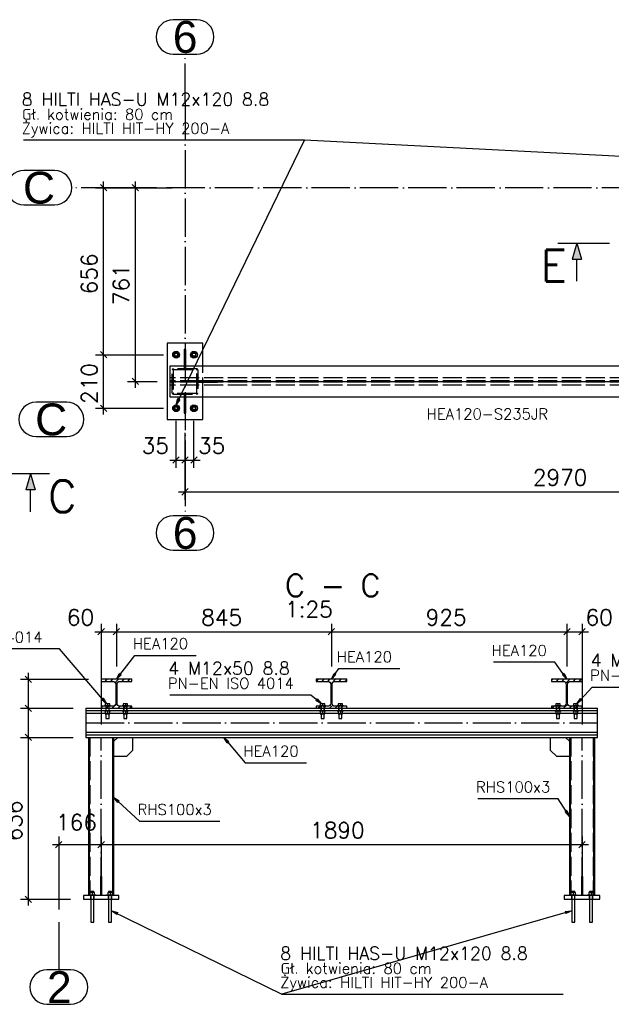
# Paper-space layout 'A2' of a CAD drawing. Header units: millimetres. Extents: x -144 to 420, y 0 to 415.
# Tile 5 of 12: x -12 to 81, y 112 to 267. Entities that reach past the tile are written whole.
import ezdxf

# ---------------------------------------------------------------- set-up
doc = ezdxf.new("R2010")
doc.units = ezdxf.units.MM
doc.linetypes.add('ACAD_ISO02W100', pattern=[15, 12, -3])
doc.linetypes.add('ACAD_ISO04W100', pattern=[30, 24, -3, 0, -3])
doc.layers.get('0').update_dxf_attribs({"linetype": 'CONTINUOUS'})
doc.layers.add('AS_DIM_ON', color=7, linetype='CONTINUOUS')
doc.layers.add('AS_Siatki', color=72, linetype='CONTINUOUS')
doc.styles.add('Arial', font='arial.ttf')
doc.styles.add('PB_CutSymbolDown', font='txt.shx', dxfattribs={"height": 5})
doc.styles.add('PB_CutSymbolUp', font='txt.shx', dxfattribs={"height": 5})
doc.styles.add('ROMANS', font='romans')
doc.styles.add('Simplex.shx', font='Simplex.shx', dxfattribs={"height": 1.7})
pattern_1 = [(45, (39.0901, 156.692), (-0.449013, 0.449013), [])]

# ---------------------------------------------------------------- blocks, each defined once
blk = doc.blocks.new('sectiondown')
blk.add_hatch(color=256).paths.add_polyline_path([(0, 0), (-2.55, 0.73), (-2.55, -0.73)])
at = {"color": 7, "linetype": 'Continuous'}
for p, q in [((0, -3), (0, 5.15)), ((-6, 0), (-2.55, 0))]:
    blk.add_line(p, q, dxfattribs=at)
for p, q in [((0, 0), (-2.55, 0.73)), ((-2.55, -0.73), (-2.55, 0.73)), ((0, 0), (-2.55, -0.73))]:
    blk.add_line(p, q)
blk = doc.blocks.new('sectionup')
blk.add_hatch(color=256).paths.add_polyline_path([(-2.55, 0.73), (-2.55, -0.73), (0, 0)])
at = {"color": 7, "linetype": 'Continuous'}
for p, q in [((0, 3), (0, -5.15)), ((-6, 0), (-2.55, 0))]:
    blk.add_line(p, q, dxfattribs=at)
for p, q in [((0, 0), (-2.55, 0.73)), ((-2.55, 0.73), (-2.55, -0.73)), ((0, 0), (-2.55, -0.73))]:
    blk.add_line(p, q)

psp = doc.layouts.new('A2')

# ---------------------------------------------------------------- hatches: boundary and pattern name
h = psp.add_hatch()
h.set_pattern_fill('ANSI31', color=256, scale=0.2, style=0)
h.set_pattern_definition(pattern_1)
h.paths.add_polyline_path([(1, 158.97), (5.8, 158.97), (5.8, 159.29), (3.98, 159.29, -0.414214), (3.5, 159.77), (3.5, 162.73, -0.414214), (3.98, 163.21), (5.8, 163.21), (5.8, 163.53), (1, 163.53), (1, 163.21), (2.82, 163.21, -0.414214), (3.3, 162.73), (3.3, 159.77, -0.414214), (2.82, 159.29), (1, 159.29)], flags=0)
h = psp.add_hatch()
h.set_pattern_fill('ANSI31', color=256, scale=0.2, style=0)
h.set_pattern_definition(pattern_1)
h.paths.add_polyline_path([(34.8, 158.97), (39.6, 158.97), (39.6, 159.29), (37.78, 159.29, -0.414214), (37.3, 159.77), (37.3, 162.73, -0.414214), (37.78, 163.21), (39.6, 163.21), (39.6, 163.53), (34.8, 163.53), (34.8, 163.21), (36.62, 163.21, -0.414214), (37.1, 162.73), (37.1, 159.77, -0.414214), (36.62, 159.29), (34.8, 159.29)], flags=0)
h = psp.add_hatch()
h.set_pattern_fill('ANSI31', color=256, scale=0.2, style=0)
h.set_pattern_definition(pattern_1)
h.paths.add_polyline_path([(71.8, 158.97), (76.6, 158.97), (76.6, 159.29), (74.78, 159.29, -0.414214), (74.3, 159.77), (74.3, 162.73, -0.414214), (74.78, 163.21), (76.6, 163.21), (76.6, 163.53), (71.8, 163.53), (71.8, 163.21), (73.62, 163.21, -0.414214), (74.1, 162.73), (74.1, 159.77, -0.414214), (73.62, 159.29), (71.8, 159.29)], flags=0)

# ---------------------------------------------------------------- linework, layer by layer
at = {"color": 20, "linetype": 'Continuous', "ltscale": 0.25}
for p, q in [((16.03, 267.15), (12.32, 267.15)), ((12.32, 261.75), (16.03, 261.75)), ((-6.32, 243.46), (-11.14, 243.46)), ((-11.14, 238.06), (-6.32, 238.06)), ((-4.41, 207.06), (-9.23, 207.06)), ((-9.23, 201.66), (-4.41, 201.66)), ((16.03, 189.23), (12.32, 189.23)), ((12.32, 183.83), (16.03, 183.83)), ((-3.8, 117.87), (-7.52, 117.87)), ((-7.52, 112.47), (-3.8, 112.47))]:
    psp.add_line(p, q, dxfattribs=at)
at = {"color": 20, "linetype": 'ACAD_ISO04W100', "ltscale": 0.25}
for p, q in [((14.18, 254.25), (14.18, 261.75)), ((14.18, 254.26), (14.18, 196.73)), ((14.18, 254.26), (14.18, 254.25)), ((3.88, 240.76), (-3.62, 240.76)), ((268.08, 240.76), (3.88, 240.76)), ((3.88, 240.76), (3.88, 240.76)), ((14.18, 196.73), (14.18, 196.73)), ((14.18, 196.73), (14.18, 189.23)), ((-5.66, 128.97), (-5.66, 128.97)), ((-5.66, 125.37), (-5.66, 121.62)), ((-5.66, 121.62), (-5.66, 121.62)), ((-5.66, 121.62), (-5.66, 117.87))]:
    psp.add_line(p, q, dxfattribs=at)
at = {"color": 7}
for p, q in [((12.78, 206.66), (32.96, 248.23)), ((2.64, 127.17), (29.41, 114.06))]:
    psp.add_line(p, q, dxfattribs=at)
at = {"linetype": 'Continuous', "ltscale": 0.25}
for p, q in [((16.98, 216.32), (11.38, 216.32)), ((11.38, 216.32), (11.38, 204.32)), ((14.3, 215.32), (14.06, 215.32)), ((14.06, 215.32), (14.06, 214.32)), ((14.3, 214.32), (14.3, 215.32)), ((16.98, 212.72), (16.98, 216.32)), ((12.78, 214.93), (12.41, 214.72)), ((12.41, 214.72), (12.41, 214.31)), ((12.41, 214.31), (12.78, 214.1)), ((13.14, 214.72), (12.78, 214.93)), ((12.78, 214.1), (13.14, 214.31)), ((13.14, 214.31), (13.14, 214.72)), ((14.06, 214.32), (14.3, 214.32)), ((14.06, 214.32), (14.06, 212.72)), ((14.3, 212.72), (14.3, 214.32)), ((15.58, 214.93), (15.21, 214.72)), ((15.21, 214.72), (15.21, 214.31)), ((15.21, 214.31), (15.58, 214.1)), ((15.94, 214.72), (15.58, 214.93)), ((15.58, 214.1), (15.94, 214.31)), ((15.94, 214.31), (15.94, 214.72)), ((260.18, 212.72), (11.78, 212.72)), ((11.78, 212.72), (11.78, 207.92)), ((11.78, 207.92), (260.18, 207.92)), ((14.06, 207.92), (14.06, 206.32)), ((14.3, 206.32), (14.3, 207.92)), ((16.98, 204.32), (16.98, 207.92)), ((12.78, 206.53), (12.41, 206.32)), ((12.41, 206.32), (12.41, 205.91)), ((12.41, 205.91), (12.78, 205.7)), ((13.14, 206.32), (12.78, 206.53)), ((12.78, 205.7), (13.14, 205.91)), ((13.14, 205.91), (13.14, 206.32)), ((14.3, 206.32), (14.06, 206.32)), ((14.06, 206.32), (14.06, 205.32)), ((14.3, 205.32), (14.3, 206.32)), ((15.58, 206.53), (15.21, 206.32)), ((15.21, 206.32), (15.21, 205.91)), ((15.21, 205.91), (15.58, 205.7)), ((15.94, 206.32), (15.58, 206.53)), ((15.58, 205.7), (15.94, 205.91)), ((15.94, 205.91), (15.94, 206.32)), ((11.38, 204.32), (16.98, 204.32)), ((14.06, 205.32), (14.3, 205.32)), ((5.8, 163.53), (1, 163.53)), ((1, 163.53), (1, 163.21)), ((1, 163.21), (2.82, 163.21)), ((3.3, 162.73), (3.3, 159.77)), ((3.5, 159.77), (3.5, 162.73)), ((3.98, 163.21), (5.8, 163.21)), ((5.8, 163.21), (5.8, 163.53)), ((39.6, 163.53), (34.8, 163.53)), ((34.8, 163.53), (34.8, 163.21)), ((34.8, 163.21), (36.62, 163.21)), ((37.1, 162.73), (37.1, 159.77)), ((37.3, 159.77), (37.3, 162.73)), ((37.78, 163.21), (39.6, 163.21)), ((39.6, 163.21), (39.6, 163.53)), ((76.6, 163.53), (71.8, 163.53)), ((71.8, 163.53), (71.8, 163.21)), ((71.8, 163.21), (73.62, 163.21)), ((74.1, 162.73), (74.1, 159.77)), ((74.3, 159.77), (74.3, 162.73)), ((74.78, 163.21), (76.6, 163.21)), ((76.6, 163.21), (76.6, 163.53)), ((1.52, 159.39), (1.53, 159.39)), ((1.52, 159.39), (1.52, 159.29)), ((1.53, 159.39), (1.56, 159.39)), ((1.56, 159.39), (1.6, 159.39)), ((1.6, 159.39), (1.66, 159.39)), ((2, 159.69), (1.65, 159.69)), ((1.65, 159.69), (1.65, 159.39)), ((1.66, 159.39), (1.73, 159.39)), ((1.73, 159.39), (1.81, 159.39)), ((1.81, 159.39), (1.9, 159.39)), ((1.9, 159.39), (2, 159.39)), ((2.35, 159.69), (2, 159.69)), ((2, 159.69), (2, 159.39)), ((2, 159.39), (2.09, 159.39)), ((2.09, 159.39), (2.18, 159.39)), ((2.18, 159.39), (2.27, 159.39)), ((2.27, 159.39), (2.34, 159.39)), ((2.34, 159.39), (2.4, 159.39)), ((2.35, 159.39), (2.35, 159.69)), ((2.4, 159.39), (2.44, 159.39)), ((2.44, 159.39), (2.47, 159.39)), ((2.47, 159.39), (2.48, 159.39)), ((2.48, 159.29), (2.48, 159.39)), ((4.32, 159.39), (4.33, 159.39)), ((4.32, 159.39), (4.32, 159.29)), ((4.33, 159.39), (4.36, 159.39)), ((4.36, 159.39), (4.4, 159.39)), ((4.4, 159.39), (4.46, 159.39)), ((4.8, 159.69), (4.45, 159.69)), ((4.45, 159.69), (4.45, 159.39)), ((4.46, 159.39), (4.53, 159.39)), ((4.53, 159.39), (4.61, 159.39)), ((4.61, 159.39), (4.7, 159.39)), ((4.7, 159.39), (4.8, 159.39)), ((5.15, 159.69), (4.8, 159.69)), ((4.8, 159.69), (4.8, 159.39)), ((4.8, 159.39), (4.89, 159.39)), ((4.89, 159.39), (4.98, 159.39)), ((4.98, 159.39), (5.07, 159.39)), ((5.07, 159.39), (5.14, 159.39)), ((5.14, 159.39), (5.2, 159.39)), ((5.15, 159.39), (5.15, 159.69)), ((5.2, 159.39), (5.24, 159.39)), ((5.24, 159.39), (5.27, 159.39)), ((5.27, 159.39), (5.28, 159.39)), ((5.28, 159.29), (5.28, 159.39)), ((35.32, 159.39), (35.33, 159.39)), ((35.32, 159.39), (35.32, 159.29)), ((35.33, 159.39), (35.36, 159.39)), ((35.36, 159.39), (35.4, 159.39)), ((35.4, 159.39), (35.46, 159.39)), ((35.8, 159.69), (35.45, 159.69)), ((35.45, 159.69), (35.45, 159.39)), ((35.46, 159.39), (35.53, 159.39)), ((35.53, 159.39), (35.61, 159.39)), ((35.61, 159.39), (35.7, 159.39)), ((35.7, 159.39), (35.8, 159.39)), ((36.15, 159.69), (35.8, 159.69)), ((35.8, 159.69), (35.8, 159.39)), ((35.8, 159.39), (35.89, 159.39)), ((35.89, 159.39), (35.98, 159.39)), ((35.98, 159.39), (36.07, 159.39)), ((36.07, 159.39), (36.14, 159.39)), ((36.14, 159.39), (36.2, 159.39)), ((36.15, 159.39), (36.15, 159.69)), ((36.2, 159.39), (36.24, 159.39)), ((36.24, 159.39), (36.27, 159.39)), ((36.27, 159.39), (36.28, 159.39)), ((36.28, 159.29), (36.28, 159.39)), ((38.12, 159.39), (38.13, 159.39)), ((38.12, 159.39), (38.12, 159.29)), ((38.13, 159.39), (38.16, 159.39)), ((38.16, 159.39), (38.2, 159.39)), ((38.2, 159.39), (38.26, 159.39)), ((38.6, 159.69), (38.25, 159.69)), ((38.25, 159.69), (38.25, 159.39)), ((38.26, 159.39), (38.33, 159.39)), ((38.33, 159.39), (38.41, 159.39)), ((38.41, 159.39), (38.5, 159.39)), ((38.5, 159.39), (38.6, 159.39)), ((38.95, 159.69), (38.6, 159.69)), ((38.6, 159.69), (38.6, 159.39)), ((38.6, 159.39), (38.69, 159.39)), ((38.69, 159.39), (38.78, 159.39)), ((38.78, 159.39), (38.87, 159.39)), ((38.87, 159.39), (38.94, 159.39)), ((38.94, 159.39), (39, 159.39)), ((38.95, 159.39), (38.95, 159.69)), ((39, 159.39), (39.04, 159.39)), ((39.04, 159.39), (39.07, 159.39)), ((39.07, 159.39), (39.08, 159.39)), ((39.08, 159.29), (39.08, 159.39)), ((72.32, 159.39), (72.33, 159.39)), ((72.32, 159.39), (72.32, 159.29)), ((72.33, 159.39), (72.36, 159.39)), ((72.36, 159.39), (72.4, 159.39)), ((72.4, 159.39), (72.46, 159.39)), ((72.8, 159.69), (72.45, 159.69)), ((72.45, 159.69), (72.45, 159.39)), ((72.46, 159.39), (72.53, 159.39)), ((72.53, 159.39), (72.61, 159.39)), ((72.61, 159.39), (72.7, 159.39)), ((72.7, 159.39), (72.8, 159.39)), ((73.15, 159.69), (72.8, 159.69)), ((72.8, 159.69), (72.8, 159.39)), ((72.8, 159.39), (72.89, 159.39)), ((72.89, 159.39), (72.98, 159.39)), ((72.98, 159.39), (73.07, 159.39)), ((73.07, 159.39), (73.14, 159.39)), ((73.14, 159.39), (73.2, 159.39)), ((73.15, 159.39), (73.15, 159.69)), ((73.2, 159.39), (73.24, 159.39)), ((73.24, 159.39), (73.27, 159.39)), ((73.27, 159.39), (73.28, 159.39)), ((73.28, 159.29), (73.28, 159.39)), ((75.12, 159.39), (75.13, 159.39)), ((75.12, 159.39), (75.12, 159.29)), ((75.13, 159.39), (75.16, 159.39)), ((75.16, 159.39), (75.2, 159.39)), ((75.2, 159.39), (75.26, 159.39)), ((75.6, 159.69), (75.25, 159.69)), ((75.25, 159.69), (75.25, 159.39)), ((75.26, 159.39), (75.33, 159.39)), ((75.33, 159.39), (75.41, 159.39)), ((75.41, 159.39), (75.5, 159.39)), ((75.5, 159.39), (75.6, 159.39)), ((75.95, 159.69), (75.6, 159.69)), ((75.6, 159.69), (75.6, 159.39)), ((75.6, 159.39), (75.69, 159.39)), ((75.69, 159.39), (75.78, 159.39)), ((75.78, 159.39), (75.87, 159.39)), ((75.87, 159.39), (75.94, 159.39)), ((75.94, 159.39), (76, 159.39)), ((75.95, 159.39), (75.95, 159.69)), ((76, 159.39), (76.04, 159.39)), ((76.04, 159.39), (76.07, 159.39)), ((76.07, 159.39), (76.08, 159.39)), ((76.08, 159.29), (76.08, 159.39)), ((-1.4, 158.97), (1, 158.97)), ((-1.4, 158.97), (-1.4, 158.65)), ((-1.4, 158.65), (79, 158.65)), ((-1.4, 158.65), (-1.4, 158.51)), ((-1.4, 158.51), (-1.4, 158.17)), ((1.65, 158.17), (-1.4, 158.17)), ((-1.4, 158.17), (-1.4, 155.21)), ((2.82, 159.29), (1, 159.29)), ((1, 159.29), (1, 158.97)), ((1, 158.97), (5.8, 158.97)), ((1.52, 158.65), (1.52, 158.55)), ((1.53, 158.55), (1.52, 158.55)), ((1.56, 158.55), (1.53, 158.55)), ((1.6, 158.55), (1.56, 158.55)), ((1.66, 158.55), (1.6, 158.55)), ((1.65, 158.55), (1.65, 158.12)), ((1.65, 158.12), (2, 158.12)), ((1.73, 158.55), (1.66, 158.55)), ((1.81, 158.55), (1.73, 158.55)), ((1.76, 158.12), (1.76, 157.39)), ((1.9, 158.55), (1.81, 158.55)), ((2, 158.55), (1.9, 158.55)), ((2.09, 158.55), (2, 158.55)), ((2, 158.55), (2, 158.12)), ((2, 158.12), (2.35, 158.12)), ((2.18, 158.55), (2.09, 158.55)), ((2.27, 158.55), (2.18, 158.55)), ((2.24, 157.39), (2.24, 158.12)), ((2.34, 158.55), (2.27, 158.55)), ((2.4, 158.55), (2.34, 158.55)), ((2.35, 158.12), (2.35, 158.55)), ((4.45, 158.17), (2.35, 158.17)), ((2.44, 158.55), (2.4, 158.55)), ((2.47, 158.55), (2.44, 158.55)), ((2.48, 158.55), (2.47, 158.55)), ((2.48, 158.55), (2.48, 158.65)), ((5.8, 159.29), (3.98, 159.29)), ((4.32, 158.65), (4.32, 158.55)), ((4.33, 158.55), (4.32, 158.55)), ((4.36, 158.55), (4.33, 158.55)), ((4.4, 158.55), (4.36, 158.55)), ((4.46, 158.55), (4.4, 158.55)), ((4.45, 158.55), (4.45, 158.12)), ((4.45, 158.12), (4.8, 158.12)), ((4.53, 158.55), (4.46, 158.55)), ((4.61, 158.55), (4.53, 158.55)), ((4.56, 158.12), (4.56, 157.39)), ((4.7, 158.55), (4.61, 158.55)), ((4.8, 158.55), (4.7, 158.55)), ((4.89, 158.55), (4.8, 158.55)), ((4.8, 158.55), (4.8, 158.12)), ((4.8, 158.12), (5.15, 158.12)), ((4.98, 158.55), (4.89, 158.55)), ((5.07, 158.55), (4.98, 158.55)), ((5.04, 157.39), (5.04, 158.12)), ((5.14, 158.55), (5.07, 158.55)), ((5.2, 158.55), (5.14, 158.55)), ((5.15, 158.12), (5.15, 158.55)), ((35.45, 158.17), (5.15, 158.17)), ((5.24, 158.55), (5.2, 158.55)), ((5.27, 158.55), (5.24, 158.55)), ((5.28, 158.55), (5.27, 158.55)), ((5.28, 158.55), (5.28, 158.65)), ((5.8, 158.97), (5.8, 159.29)), ((5.8, 158.97), (34.8, 158.97)), ((36.62, 159.29), (34.8, 159.29)), ((34.8, 159.29), (34.8, 158.97)), ((34.8, 158.97), (39.6, 158.97)), ((35.32, 158.65), (35.32, 158.55)), ((35.33, 158.55), (35.32, 158.55)), ((35.36, 158.55), (35.33, 158.55)), ((35.4, 158.55), (35.36, 158.55)), ((35.46, 158.55), (35.4, 158.55)), ((35.45, 158.55), (35.45, 158.12)), ((35.45, 158.12), (35.8, 158.12)), ((35.53, 158.55), (35.46, 158.55)), ((35.61, 158.55), (35.53, 158.55)), ((35.56, 158.12), (35.56, 157.39)), ((35.7, 158.55), (35.61, 158.55)), ((35.8, 158.55), (35.7, 158.55)), ((35.89, 158.55), (35.8, 158.55)), ((35.8, 158.55), (35.8, 158.12)), ((35.8, 158.12), (36.15, 158.12)), ((35.98, 158.55), (35.89, 158.55)), ((36.07, 158.55), (35.98, 158.55)), ((36.04, 157.39), (36.04, 158.12)), ((36.14, 158.55), (36.07, 158.55)), ((36.2, 158.55), (36.14, 158.55)), ((36.15, 158.12), (36.15, 158.55)), ((38.25, 158.17), (36.15, 158.17)), ((36.24, 158.55), (36.2, 158.55)), ((36.27, 158.55), (36.24, 158.55)), ((36.28, 158.55), (36.27, 158.55)), ((36.28, 158.55), (36.28, 158.65)), ((39.6, 159.29), (37.78, 159.29)), ((38.12, 158.65), (38.12, 158.55)), ((38.13, 158.55), (38.12, 158.55)), ((38.16, 158.55), (38.13, 158.55)), ((38.2, 158.55), (38.16, 158.55)), ((38.26, 158.55), (38.2, 158.55)), ((38.25, 158.55), (38.25, 158.12)), ((38.25, 158.12), (38.6, 158.12)), ((38.33, 158.55), (38.26, 158.55)), ((38.41, 158.55), (38.33, 158.55)), ((38.36, 158.12), (38.36, 157.39)), ((38.5, 158.55), (38.41, 158.55)), ((38.6, 158.55), (38.5, 158.55)), ((38.69, 158.55), (38.6, 158.55)), ((38.6, 158.55), (38.6, 158.12)), ((38.6, 158.12), (38.95, 158.12)), ((38.78, 158.55), (38.69, 158.55)), ((38.87, 158.55), (38.78, 158.55)), ((38.84, 157.39), (38.84, 158.12)), ((38.94, 158.55), (38.87, 158.55)), ((39, 158.55), (38.94, 158.55)), ((38.95, 158.12), (38.95, 158.55)), ((72.45, 158.17), (38.95, 158.17)), ((39.04, 158.55), (39, 158.55)), ((39.07, 158.55), (39.04, 158.55)), ((39.08, 158.55), (39.07, 158.55)), ((39.08, 158.55), (39.08, 158.65)), ((39.6, 158.97), (39.6, 159.29)), ((39.6, 158.97), (71.8, 158.97)), ((73.62, 159.29), (71.8, 159.29)), ((71.8, 159.29), (71.8, 158.97)), ((71.8, 158.97), (76.6, 158.97)), ((72.32, 158.65), (72.32, 158.55)), ((72.33, 158.55), (72.32, 158.55)), ((72.36, 158.55), (72.33, 158.55)), ((72.4, 158.55), (72.36, 158.55)), ((72.46, 158.55), (72.4, 158.55)), ((72.45, 158.55), (72.45, 158.12)), ((72.45, 158.12), (72.8, 158.12)), ((72.53, 158.55), (72.46, 158.55)), ((72.61, 158.55), (72.53, 158.55)), ((72.56, 158.12), (72.56, 157.39)), ((72.7, 158.55), (72.61, 158.55)), ((72.8, 158.55), (72.7, 158.55)), ((72.89, 158.55), (72.8, 158.55)), ((72.8, 158.55), (72.8, 158.12)), ((72.8, 158.12), (73.15, 158.12)), ((72.98, 158.55), (72.89, 158.55)), ((73.07, 158.55), (72.98, 158.55)), ((73.04, 157.39), (73.04, 158.12)), ((73.14, 158.55), (73.07, 158.55)), ((73.2, 158.55), (73.14, 158.55)), ((73.15, 158.12), (73.15, 158.55)), ((75.25, 158.17), (73.15, 158.17)), ((73.24, 158.55), (73.2, 158.55)), ((73.27, 158.55), (73.24, 158.55)), ((73.28, 158.55), (73.27, 158.55)), ((73.28, 158.55), (73.28, 158.65)), ((76.6, 159.29), (74.78, 159.29)), ((75.12, 158.65), (75.12, 158.55)), ((75.13, 158.55), (75.12, 158.55)), ((75.16, 158.55), (75.13, 158.55)), ((75.2, 158.55), (75.16, 158.55)), ((75.26, 158.55), (75.2, 158.55)), ((75.25, 158.55), (75.25, 158.12)), ((75.25, 158.12), (75.6, 158.12)), ((75.33, 158.55), (75.26, 158.55)), ((75.41, 158.55), (75.33, 158.55)), ((75.36, 158.12), (75.36, 157.39)), ((75.5, 158.55), (75.41, 158.55)), ((75.6, 158.55), (75.5, 158.55)), ((75.69, 158.55), (75.6, 158.55)), ((75.6, 158.55), (75.6, 158.12)), ((75.6, 158.12), (75.95, 158.12)), ((75.78, 158.55), (75.69, 158.55)), ((75.87, 158.55), (75.78, 158.55)), ((75.84, 157.39), (75.84, 158.12)), ((75.94, 158.55), (75.87, 158.55)), ((76, 158.55), (75.94, 158.55)), ((75.95, 158.12), (75.95, 158.55)), ((79, 158.17), (75.95, 158.17)), ((76.04, 158.55), (76, 158.55)), ((76.07, 158.55), (76.04, 158.55)), ((76.08, 158.55), (76.07, 158.55)), ((76.08, 158.55), (76.08, 158.65)), ((76.6, 158.97), (76.6, 159.29)), ((76.6, 158.97), (79, 158.97)), ((79, 158.65), (79, 158.97)), ((79, 158.51), (79, 158.65)), ((79, 158.17), (79, 158.51)), ((79, 155.21), (79, 158.17)), ((1.76, 157.39), (1.78, 157.39)), ((1.78, 157.39), (1.83, 157.39)), ((1.83, 157.39), (1.91, 157.39)), ((1.91, 157.39), (2, 157.39)), ((2, 157.39), (2.09, 157.39)), ((2.09, 157.39), (2.17, 157.39)), ((2.17, 157.39), (2.22, 157.39)), ((2.22, 157.39), (2.24, 157.39)), ((4.56, 157.39), (4.58, 157.39)), ((4.58, 157.39), (4.63, 157.39)), ((4.63, 157.39), (4.71, 157.39)), ((4.71, 157.39), (4.8, 157.39)), ((4.8, 157.39), (4.89, 157.39)), ((4.89, 157.39), (4.97, 157.39)), ((4.97, 157.39), (5.02, 157.39)), ((5.02, 157.39), (5.04, 157.39)), ((35.56, 157.39), (35.58, 157.39)), ((35.58, 157.39), (35.63, 157.39)), ((35.63, 157.39), (35.71, 157.39)), ((35.71, 157.39), (35.8, 157.39)), ((35.8, 157.39), (35.89, 157.39)), ((35.89, 157.39), (35.97, 157.39)), ((35.97, 157.39), (36.02, 157.39)), ((36.02, 157.39), (36.04, 157.39)), ((38.36, 157.39), (38.38, 157.39)), ((38.38, 157.39), (38.43, 157.39)), ((38.43, 157.39), (38.51, 157.39)), ((38.51, 157.39), (38.6, 157.39)), ((38.6, 157.39), (38.69, 157.39)), ((38.69, 157.39), (38.77, 157.39)), ((38.77, 157.39), (38.82, 157.39)), ((38.82, 157.39), (38.84, 157.39)), ((72.56, 157.39), (72.58, 157.39)), ((72.58, 157.39), (72.63, 157.39)), ((72.63, 157.39), (72.71, 157.39)), ((72.71, 157.39), (72.8, 157.39)), ((72.8, 157.39), (72.89, 157.39)), ((72.89, 157.39), (72.97, 157.39)), ((72.97, 157.39), (73.02, 157.39)), ((73.02, 157.39), (73.04, 157.39)), ((75.36, 157.39), (75.38, 157.39)), ((75.38, 157.39), (75.43, 157.39)), ((75.43, 157.39), (75.51, 157.39)), ((75.51, 157.39), (75.6, 157.39)), ((75.6, 157.39), (75.69, 157.39)), ((75.69, 157.39), (75.77, 157.39)), ((75.77, 157.39), (75.82, 157.39)), ((75.82, 157.39), (75.84, 157.39)), ((-1.4, 155.21), (79, 155.21)), ((-1.4, 155.21), (-1.4, 154.87)), ((-1.4, 154.87), (-1.4, 154.73)), ((79, 154.73), (-1.4, 154.73)), ((-1.4, 154.73), (-1.4, 154.41)), ((79, 154.87), (79, 155.21)), ((79, 154.73), (79, 154.87)), ((79, 154.41), (79, 154.73)), ((-1.4, 154.41), (79, 154.41)), ((-1, 154.41), (-1, 129.57)), ((-0.82, 129.67), (-0.82, 154.41)), ((2.82, 129.67), (2.82, 154.41)), ((3.6, 154.41), (3, 153.81)), ((3, 129.57), (3, 154.41)), ((6, 152.41), (6, 154.41)), ((71.6, 154.41), (71.6, 152.41)), ((74.6, 153.81), (74, 154.41)), ((74.6, 154.41), (74.6, 129.57)), ((74.78, 129.67), (74.78, 154.41)), ((78.42, 129.67), (78.42, 154.41)), ((78.6, 129.57), (78.6, 154.41)), ((5, 151.41), (6, 152.41)), ((71.6, 152.41), (72.6, 151.41)), ((5, 151.41), (3, 151.41)), ((74.6, 151.41), (72.6, 151.41)), ((1.12, 132.57), (0.88, 132.57)), ((0.88, 132.57), (0.88, 131.57)), ((0.88, 131.57), (1.12, 131.57)), ((0.88, 131.57), (0.88, 129.57)), ((1.12, 131.57), (1.12, 132.57)), ((1.12, 129.57), (1.12, 131.57)), ((76.72, 132.57), (76.48, 132.57)), ((76.48, 132.57), (76.48, 131.57)), ((76.48, 131.57), (76.72, 131.57)), ((76.48, 131.57), (76.48, 129.57)), ((76.72, 131.57), (76.72, 132.57)), ((76.72, 129.57), (76.72, 131.57)), ((-0.4, 130.06), (-0.76, 130.06)), ((-0.76, 130.06), (-0.76, 129.67)), ((-0.62, 130.17), (-0.64, 130.17)), ((-0.64, 130.17), (-0.64, 130.06)), ((-0.57, 130.17), (-0.62, 130.17)), ((-0.49, 130.17), (-0.57, 130.17)), ((-0.4, 130.17), (-0.49, 130.17)), ((-0.31, 130.17), (-0.4, 130.17)), ((-0.04, 130.06), (-0.4, 130.06)), ((-0.4, 130.06), (-0.4, 129.67)), ((-0.23, 130.17), (-0.31, 130.17)), ((-0.18, 130.17), (-0.23, 130.17)), ((-0.16, 130.17), (-0.18, 130.17)), ((-0.16, 130.06), (-0.16, 130.17)), ((-0.04, 129.67), (-0.04, 130.06)), ((2.4, 130.06), (2.04, 130.06)), ((2.04, 130.06), (2.04, 129.67)), ((2.18, 130.17), (2.16, 130.17)), ((2.16, 130.17), (2.16, 130.06)), ((2.23, 130.17), (2.18, 130.17)), ((2.31, 130.17), (2.23, 130.17)), ((2.4, 130.17), (2.31, 130.17)), ((2.49, 130.17), (2.4, 130.17)), ((2.76, 130.06), (2.4, 130.06)), ((2.4, 130.06), (2.4, 129.67)), ((2.57, 130.17), (2.49, 130.17)), ((2.62, 130.17), (2.57, 130.17)), ((2.64, 130.17), (2.62, 130.17)), ((2.64, 130.06), (2.64, 130.17)), ((2.76, 129.67), (2.76, 130.06)), ((75.2, 130.06), (74.84, 130.06)), ((74.84, 130.06), (74.84, 129.67)), ((74.98, 130.17), (74.96, 130.17)), ((74.96, 130.17), (74.96, 130.06)), ((75.03, 130.17), (74.98, 130.17)), ((75.11, 130.17), (75.03, 130.17)), ((75.2, 130.17), (75.11, 130.17)), ((75.29, 130.17), (75.2, 130.17)), ((75.56, 130.06), (75.2, 130.06)), ((75.2, 130.06), (75.2, 129.67)), ((75.37, 130.17), (75.29, 130.17)), ((75.42, 130.17), (75.37, 130.17)), ((75.44, 130.17), (75.42, 130.17)), ((75.44, 130.06), (75.44, 130.17)), ((75.56, 129.67), (75.56, 130.06)), ((78, 130.06), (77.64, 130.06)), ((77.64, 130.06), (77.64, 129.67)), ((77.78, 130.17), (77.76, 130.17)), ((77.76, 130.17), (77.76, 130.06)), ((77.83, 130.17), (77.78, 130.17)), ((77.91, 130.17), (77.83, 130.17)), ((78, 130.17), (77.91, 130.17)), ((78.09, 130.17), (78, 130.17)), ((78.36, 130.06), (78, 130.06)), ((78, 130.06), (78, 129.67)), ((78.17, 130.17), (78.09, 130.17)), ((78.22, 130.17), (78.17, 130.17)), ((78.24, 130.17), (78.22, 130.17)), ((78.24, 130.06), (78.24, 130.17)), ((78.36, 129.67), (78.36, 130.06)), ((3.8, 129.57), (-1.8, 129.57)), ((-1.8, 129.57), (-1.8, 128.97)), ((-1.8, 128.97), (3.8, 128.97)), ((-0.94, 129.67), (-0.93, 129.67)), ((-0.94, 129.67), (-0.94, 129.57)), ((-0.93, 129.67), (-0.9, 129.67)), ((-0.9, 129.67), (-0.85, 129.67)), ((-0.85, 129.67), (-0.78, 129.67)), ((-0.78, 129.67), (-0.7, 129.67)), ((-0.7, 129.67), (-0.61, 129.67)), ((-0.64, 128.97), (-0.64, 125.37)), ((-0.61, 129.67), (-0.51, 129.67)), ((-0.51, 129.67), (-0.4, 129.67)), ((-0.4, 129.67), (-0.3, 129.67)), ((-0.3, 129.67), (-0.19, 129.67)), ((-0.19, 129.67), (-0.1, 129.67)), ((-0.16, 125.37), (-0.16, 128.97)), ((-0.1, 129.67), (-0.02, 129.67)), ((-0.02, 129.67), (0.05, 129.67)), ((0.05, 129.67), (0.1, 129.67)), ((0.1, 129.67), (0.13, 129.67)), ((0.13, 129.67), (0.14, 129.67)), ((0.14, 129.57), (0.14, 129.67)), ((1.86, 129.67), (1.87, 129.67)), ((1.86, 129.67), (1.86, 129.57)), ((1.87, 129.67), (1.9, 129.67)), ((1.9, 129.67), (1.95, 129.67)), ((1.95, 129.67), (2.02, 129.67)), ((2.02, 129.67), (2.1, 129.67)), ((2.1, 129.67), (2.19, 129.67)), ((2.16, 128.97), (2.16, 125.37)), ((2.19, 129.67), (2.29, 129.67)), ((2.29, 129.67), (2.4, 129.67)), ((2.4, 129.67), (2.5, 129.67)), ((2.5, 129.67), (2.61, 129.67)), ((2.61, 129.67), (2.7, 129.67)), ((2.64, 125.37), (2.64, 128.97)), ((2.7, 129.67), (2.78, 129.67)), ((2.78, 129.67), (2.85, 129.67)), ((2.85, 129.67), (2.9, 129.67)), ((2.9, 129.67), (2.93, 129.67)), ((2.93, 129.67), (2.94, 129.67)), ((2.94, 129.57), (2.94, 129.67)), ((3.8, 128.97), (3.8, 129.57)), ((79.4, 129.57), (73.8, 129.57)), ((73.8, 129.57), (73.8, 128.97)), ((73.8, 128.97), (79.4, 128.97)), ((74.66, 129.67), (74.67, 129.67)), ((74.66, 129.67), (74.66, 129.57)), ((74.67, 129.67), (74.7, 129.67)), ((74.7, 129.67), (74.75, 129.67)), ((74.75, 129.67), (74.82, 129.67)), ((74.82, 129.67), (74.9, 129.67)), ((74.9, 129.67), (74.99, 129.67)), ((74.96, 128.97), (74.96, 125.37)), ((74.99, 129.67), (75.09, 129.67)), ((75.09, 129.67), (75.2, 129.67)), ((75.2, 129.67), (75.3, 129.67)), ((75.3, 129.67), (75.41, 129.67)), ((75.41, 129.67), (75.5, 129.67)), ((75.44, 125.37), (75.44, 128.97)), ((75.5, 129.67), (75.58, 129.67)), ((75.58, 129.67), (75.65, 129.67)), ((75.65, 129.67), (75.7, 129.67)), ((75.7, 129.67), (75.73, 129.67)), ((75.73, 129.67), (75.74, 129.67)), ((75.74, 129.57), (75.74, 129.67)), ((77.46, 129.67), (77.47, 129.67)), ((77.46, 129.67), (77.46, 129.57)), ((77.47, 129.67), (77.5, 129.67)), ((77.5, 129.67), (77.55, 129.67)), ((77.55, 129.67), (77.62, 129.67)), ((77.62, 129.67), (77.7, 129.67)), ((77.7, 129.67), (77.79, 129.67)), ((77.76, 128.97), (77.76, 125.37)), ((77.79, 129.67), (77.89, 129.67)), ((77.89, 129.67), (78, 129.67)), ((78, 129.67), (78.1, 129.67)), ((78.1, 129.67), (78.21, 129.67)), ((78.21, 129.67), (78.3, 129.67)), ((78.24, 125.37), (78.24, 128.97)), ((78.3, 129.67), (78.38, 129.67)), ((78.38, 129.67), (78.45, 129.67)), ((78.45, 129.67), (78.5, 129.67)), ((78.5, 129.67), (78.53, 129.67)), ((78.53, 129.67), (78.54, 129.67)), ((78.54, 129.57), (78.54, 129.67)), ((79.4, 128.97), (79.4, 129.57)), ((-0.64, 125.37), (-0.62, 125.37)), ((-0.64, 125.37), (-0.64, 125.37)), ((-0.62, 125.37), (-0.6, 125.37)), ((-0.6, 125.37), (-0.57, 125.37)), ((-0.57, 125.37), (-0.53, 125.37)), ((-0.53, 125.37), (-0.49, 125.37)), ((-0.49, 125.37), (-0.45, 125.37)), ((-0.45, 125.37), (-0.4, 125.37)), ((-0.4, 125.37), (-0.35, 125.37)), ((-0.35, 125.37), (-0.31, 125.37)), ((-0.31, 125.37), (-0.27, 125.37)), ((-0.27, 125.37), (-0.23, 125.37)), ((-0.23, 125.37), (-0.2, 125.37)), ((-0.2, 125.37), (-0.18, 125.37)), ((-0.18, 125.37), (-0.17, 125.37)), ((-0.17, 125.37), (-0.16, 125.37)), ((2.16, 125.37), (2.18, 125.37)), ((2.16, 125.37), (2.16, 125.37)), ((2.18, 125.37), (2.2, 125.37)), ((2.2, 125.37), (2.23, 125.37)), ((2.23, 125.37), (2.27, 125.37)), ((2.27, 125.37), (2.31, 125.37)), ((2.31, 125.37), (2.35, 125.37)), ((2.35, 125.37), (2.4, 125.37)), ((2.4, 125.37), (2.45, 125.37)), ((2.45, 125.37), (2.49, 125.37)), ((2.49, 125.37), (2.53, 125.37)), ((2.53, 125.37), (2.57, 125.37)), ((2.57, 125.37), (2.6, 125.37)), ((2.6, 125.37), (2.62, 125.37)), ((2.62, 125.37), (2.63, 125.37)), ((2.63, 125.37), (2.64, 125.37)), ((74.96, 125.37), (74.98, 125.37)), ((74.96, 125.37), (74.96, 125.37)), ((74.98, 125.37), (75, 125.37)), ((75, 125.37), (75.03, 125.37)), ((75.03, 125.37), (75.07, 125.37)), ((75.07, 125.37), (75.11, 125.37)), ((75.11, 125.37), (75.15, 125.37)), ((75.15, 125.37), (75.2, 125.37)), ((75.2, 125.37), (75.25, 125.37)), ((75.25, 125.37), (75.29, 125.37)), ((75.29, 125.37), (75.33, 125.37)), ((75.33, 125.37), (75.37, 125.37)), ((75.37, 125.37), (75.4, 125.37)), ((75.4, 125.37), (75.42, 125.37)), ((75.42, 125.37), (75.43, 125.37)), ((75.43, 125.37), (75.44, 125.37)), ((77.76, 125.37), (77.78, 125.37)), ((77.76, 125.37), (77.76, 125.37)), ((77.78, 125.37), (77.8, 125.37)), ((77.8, 125.37), (77.83, 125.37)), ((77.83, 125.37), (77.87, 125.37)), ((77.87, 125.37), (77.91, 125.37)), ((77.91, 125.37), (77.95, 125.37)), ((77.95, 125.37), (78, 125.37)), ((78, 125.37), (78.05, 125.37)), ((78.05, 125.37), (78.09, 125.37)), ((78.09, 125.37), (78.13, 125.37)), ((78.13, 125.37), (78.17, 125.37)), ((78.17, 125.37), (78.2, 125.37)), ((78.2, 125.37), (78.22, 125.37)), ((78.22, 125.37), (78.23, 125.37)), ((78.23, 125.37), (78.24, 125.37))]:
    psp.add_line(p, q, dxfattribs=at)
at = {"color": 84, "linetype": 'ACAD_ISO02W100', "ltscale": 0.25}
for p, q in [((12.18, 208.5), (12.18, 212.14)), ((12.3, 212.08), (12.3, 208.56)), ((16, 212.32), (12.36, 212.32)), ((12.42, 212.2), (15.94, 212.2)), ((14.06, 212.92), (14.3, 212.92)), ((14.06, 212.72), (14.06, 212.32)), ((14.3, 212.32), (14.3, 212.72)), ((16.06, 208.56), (16.06, 212.08)), ((16.18, 212.14), (16.18, 208.5)), ((16.98, 207.92), (16.98, 212.72)), ((260.18, 210.9), (11.78, 210.9)), ((260.18, 210.42), (11.78, 210.42)), ((16.9, 210.44), (16.3, 210.44)), ((16.3, 210.2), (16.3, 210.44)), ((19.3, 210.44), (16.9, 210.44)), ((16.9, 210.44), (16.9, 210.2)), ((18.3, 210.44), (18.3, 210.2)), ((19.3, 210.2), (19.3, 210.44)), ((260.18, 210.22), (11.78, 210.22)), ((260.18, 209.74), (11.78, 209.74)), ((16.3, 210.2), (16.9, 210.2)), ((16.9, 210.2), (19.3, 210.2)), ((12.36, 208.32), (16, 208.32)), ((15.94, 208.44), (12.42, 208.44)), ((14.06, 208.32), (14.06, 207.92)), ((14.06, 207.72), (14.3, 207.72)), ((14.3, 207.92), (14.3, 208.32)), ((2.35, 158.17), (1.65, 158.17)), ((1.72, 159.29), (1.72, 158.97)), ((1.72, 158.97), (1.72, 158.65)), ((1.76, 159.29), (1.76, 158.65)), ((2.24, 158.65), (2.24, 159.29)), ((2.28, 158.97), (2.28, 159.29)), ((2.28, 158.65), (2.28, 158.97)), ((5.15, 158.17), (4.45, 158.17)), ((4.52, 159.29), (4.52, 158.97)), ((4.52, 158.97), (4.52, 158.65)), ((4.56, 159.29), (4.56, 158.65)), ((5.04, 158.65), (5.04, 159.29)), ((5.08, 158.97), (5.08, 159.29)), ((5.08, 158.65), (5.08, 158.97)), ((36.15, 158.17), (35.45, 158.17)), ((35.52, 159.29), (35.52, 158.97)), ((35.52, 158.97), (35.52, 158.65)), ((35.56, 159.29), (35.56, 158.65)), ((36.04, 158.65), (36.04, 159.29)), ((36.08, 158.97), (36.08, 159.29)), ((36.08, 158.65), (36.08, 158.97)), ((38.95, 158.17), (38.25, 158.17)), ((38.32, 159.29), (38.32, 158.97)), ((38.32, 158.97), (38.32, 158.65)), ((38.36, 159.29), (38.36, 158.65)), ((38.84, 158.65), (38.84, 159.29)), ((38.88, 158.97), (38.88, 159.29)), ((38.88, 158.65), (38.88, 158.97)), ((73.15, 158.17), (72.45, 158.17)), ((72.52, 159.29), (72.52, 158.97)), ((72.52, 158.97), (72.52, 158.65)), ((72.56, 159.29), (72.56, 158.65)), ((73.04, 158.65), (73.04, 159.29)), ((73.08, 158.97), (73.08, 159.29)), ((73.08, 158.65), (73.08, 158.97)), ((75.95, 158.17), (75.25, 158.17)), ((75.32, 159.29), (75.32, 158.97)), ((75.32, 158.97), (75.32, 158.65)), ((75.36, 159.29), (75.36, 158.65)), ((75.84, 158.65), (75.84, 159.29)), ((75.88, 158.97), (75.88, 159.29)), ((75.88, 158.65), (75.88, 158.97)), ((-0.88, 154.41), (-0.88, 129.57)), ((-0.76, 154.41), (-0.76, 129.57)), ((2.76, 154.41), (2.76, 129.57)), ((2.88, 129.57), (2.88, 154.41)), ((74.72, 154.41), (74.72, 129.57)), ((74.84, 154.41), (74.84, 129.57)), ((78.36, 154.41), (78.36, 129.57)), ((78.48, 129.57), (78.48, 154.41)), ((1.12, 130.17), (0.88, 130.17)), ((76.72, 130.17), (76.48, 130.17)), ((-0.82, 129.67), (-0.82, 129.57)), ((-0.68, 129.57), (-0.68, 128.97)), ((-0.64, 129.57), (-0.64, 128.97)), ((-0.16, 128.97), (-0.16, 129.57)), ((-0.12, 128.97), (-0.12, 129.57)), ((2.12, 129.57), (2.12, 128.97)), ((2.16, 129.57), (2.16, 128.97)), ((2.64, 128.97), (2.64, 129.57)), ((2.68, 128.97), (2.68, 129.57)), ((2.82, 129.67), (2.82, 129.57)), ((74.78, 129.67), (74.78, 129.57)), ((74.92, 129.57), (74.92, 128.97)), ((74.96, 129.57), (74.96, 128.97)), ((75.44, 128.97), (75.44, 129.57)), ((75.48, 128.97), (75.48, 129.57)), ((77.72, 129.57), (77.72, 128.97)), ((77.76, 129.57), (77.76, 128.97)), ((78.24, 128.97), (78.24, 129.57)), ((78.28, 128.97), (78.28, 129.57)), ((78.42, 129.67), (78.42, 129.57))]:
    psp.add_line(p, q, dxfattribs=at)
at = {"color": 10, "linetype": 'ACAD_ISO04W100', "ltscale": 0.25}
for p, q in [((11.78, 210.32), (260.18, 210.32)), ((14.18, 210.32), (14.18, 210.32)), ((3.4, 161.25), (3.4, 161.25)), ((37.2, 161.25), (37.2, 161.25)), ((74.2, 161.25), (74.2, 161.25)), ((-1.4, 156.69), (79, 156.69)), ((1, 129.57), (1, 154.41)), ((76.6, 129.57), (76.6, 154.41))]:
    psp.add_line(p, q, dxfattribs=at)
at = {"color": 0, "linetype": 'ByBlock', "lineweight": -2}
for p, q in [((12.78, 206.66), (13.06, 207.63)), ((13.36, 207.48), (12.78, 206.66)), ((13.36, 207.48), (13.06, 207.63)), ((3.4, 163.53), (3.88, 164.43)), ((4.14, 164.22), (3.4, 163.53)), ((4.14, 164.22), (3.88, 164.43)), ((37.2, 163.53), (37.62, 164.45)), ((37.9, 164.27), (37.2, 163.53)), ((37.9, 164.27), (37.62, 164.45)), ((73.76, 164.45), (73.49, 164.25)), ((74.2, 163.53), (73.49, 164.25)), ((73.76, 164.45), (74.2, 163.53)), ((1.3, 160.56), (1.05, 160.34)), ((1.83, 159.69), (1.05, 160.34)), ((1.3, 160.56), (1.83, 159.69)), ((34.96, 160.45), (34.74, 160.19)), ((35.63, 159.69), (34.74, 160.19)), ((34.96, 160.45), (35.63, 159.69)), ((75.77, 159.69), (76.32, 160.54)), ((76.57, 160.32), (75.77, 159.69)), ((76.57, 160.32), (76.32, 160.54)), ((20.8, 153.54), (20.28, 154.41)), ((20.28, 154.41), (21.05, 153.75)), ((20.8, 153.54), (21.05, 153.75)), ((3.62, 144.17), (3, 144.98)), ((3, 144.98), (3.84, 144.42)), ((3.62, 144.17), (3.84, 144.42)), ((74.21, 142.93), (73.93, 142.75)), ((74.6, 141.99), (73.93, 142.75)), ((74.21, 142.93), (74.6, 141.99)), ((3.46, 126.58), (2.64, 127.17)), ((2.64, 127.17), (3.61, 126.88)), ((3.46, 126.58), (3.61, 126.88)), ((73.95, 127.06), (74.96, 127.17)), ((73.95, 127.06), (74.04, 126.74)), ((74.96, 127.17), (74.04, 126.74))]:
    psp.add_line(p, q, dxfattribs=at)
at = {"color": 7}
for points in [[(96, 244.96), (32.96, 248.23), (-11.23, 248.23)], [(1.83, 159.69), (-5.55, 168.3), (-27.73, 168.3)], [(3.4, 163.53), (6.29, 167.29), (15.92, 167.29)], [(74.2, 163.53), (72.32, 166.21), (62.68, 166.21)], [(37.2, 163.53), (38.34, 165.22), (47.97, 165.22)], [(35.63, 159.69), (33.96, 161.05), (11.78, 161.05)], [(75.77, 159.69), (78.16, 162.31), (100.34, 162.31)], [(20.28, 154.41), (23.66, 150.4), (33.29, 150.4)], [(3, 144.98), (7.03, 141.22), (19.66, 141.22)], [(74.6, 141.99), (72.86, 144.77), (60.23, 144.77)], [(74.96, 127.17), (29.41, 114.06), (73.6, 114.06)]]:
    psp.add_lwpolyline(points, dxfattribs=at)
at = {"linetype": 'Continuous', "ltscale": 0.25}
for centre, radius in [((12.78, 214.52), 0.54), ((15.58, 214.52), 0.54), ((12.78, 214.52), 0.24), ((15.58, 214.52), 0.24), ((12.78, 206.12), 0.54), ((12.78, 206.12), 0.24), ((15.58, 206.12), 0.54), ((15.58, 206.12), 0.24)]:
    psp.add_circle(centre, radius, dxfattribs=at)
at = {"color": 84, "linetype": 'ACAD_ISO02W100', "ltscale": 0.25}
for centre in [(12.78, 214.52), (15.58, 214.52), (12.78, 206.12), (15.58, 206.12)]:
    psp.add_circle(centre, 0.28, dxfattribs=at)
at = {"color": 20, "linetype": 'Continuous', "ltscale": 0.25}
for centre, start, end in [((12.32, 264.45), 90, 270), ((16.03, 264.45), 270, 90), ((-11.14, 240.76), 90, 270), ((-6.32, 240.76), 270, 90), ((-9.23, 204.36), 90, 270), ((-4.41, 204.36), 270, 90), ((12.32, 186.53), 90, 270), ((16.03, 186.53), 270, 90), ((-7.52, 115.17), 90, 270), ((-3.8, 115.17), 270, 90)]:
    psp.add_arc(centre, 2.7, start, end, dxfattribs=at)
at = {"color": 84, "linetype": 'ACAD_ISO02W100', "ltscale": 0.25}
for centre, start, end in [((12.36, 212.14), 90, 180), ((16, 212.14), 0, 90), ((12.36, 208.5), 180, 270), ((16, 208.5), 270, 0)]:
    psp.add_arc(centre, 0.18, start, end, dxfattribs=at)
at = {"color": 84, "linetype": 'ACAD_ISO02W100', "ltscale": 0.25, "extrusion": (0, 0, -1)}
psp.add_arc((-12.42, 212.08), 0.12, 0, 90, dxfattribs=at)
at = {"color": 84, "linetype": 'ACAD_ISO02W100', "ltscale": 0.25, "extrusion": (-2.21987e-14, 7.57912e-14, -1)}
psp.add_arc((-15.94, 212.08), 0.12, 90, 180, dxfattribs=at)
at = {"color": 84, "linetype": 'ACAD_ISO02W100', "ltscale": 0.25, "extrusion": (7.57912e-14, 3.13938e-14, -1)}
psp.add_arc((-12.42, 208.56), 0.12, 270, 0, dxfattribs=at)
at = {"color": 84, "linetype": 'ACAD_ISO02W100', "ltscale": 0.25, "extrusion": (-5.35925e-14, 0, -1)}
psp.add_arc((-15.94, 208.56), 0.12, 180, 270, dxfattribs=at)
at = {"linetype": 'Continuous', "ltscale": 0.25, "extrusion": (-3.13938e-14, -7.57912e-14, -1)}
for centre in [(-2.82, 162.73), (-73.62, 162.73)]:
    psp.add_arc(centre, 0.48, 90, 180, dxfattribs=at)
at = {"linetype": 'Continuous', "ltscale": 0.25, "extrusion": (0, 0, -1)}
for centre, start, end in [((-3.98, 162.73), 0, 90), ((-3.98, 159.77), 270, 0)]:
    psp.add_arc(centre, 0.48, start, end, dxfattribs=at)
at = {"linetype": 'Continuous', "ltscale": 0.25, "extrusion": (-6.27875e-14, -1.51582e-13, -1)}
psp.add_arc((-36.62, 162.73), 0.48, 90, 180, dxfattribs=at)
at = {"linetype": 'Continuous', "ltscale": 0.25, "extrusion": (1.51582e-13, -6.27875e-14, -1)}
psp.add_arc((-37.78, 162.73), 0.48, 0, 90, dxfattribs=at)
at = {"linetype": 'Continuous', "ltscale": 0.25, "extrusion": (7.57912e-14, -3.13938e-14, -1)}
psp.add_arc((-74.78, 162.73), 0.48, 0, 90, dxfattribs=at)
at = {"linetype": 'Continuous', "ltscale": 0.25, "extrusion": (-3.13938e-14, 7.57912e-14, -1)}
for centre in [(-2.82, 159.77), (-73.62, 159.77)]:
    psp.add_arc(centre, 0.48, 180, 270, dxfattribs=at)
at = {"linetype": 'Continuous', "ltscale": 0.25, "extrusion": (-6.27875e-14, 1.51582e-13, -1)}
psp.add_arc((-36.62, 159.77), 0.48, 180, 270, dxfattribs=at)
at = {"linetype": 'Continuous', "ltscale": 0.25, "extrusion": (1.51582e-13, 6.27875e-14, -1)}
psp.add_arc((-37.78, 159.77), 0.48, 270, 0, dxfattribs=at)
at = {"linetype": 'Continuous', "ltscale": 0.25, "extrusion": (7.57912e-14, 3.13938e-14, -1)}
psp.add_arc((-74.78, 159.77), 0.48, 270, 0, dxfattribs=at)
at = {"layer": 'AS_DIM_ON', "color": 8}
for p, q in [((1.38, 214.52), (1.38, 241.76)), ((6.38, 209.32), (6.38, 241.76)), ((0.13, 240.76), (12.18, 240.76)), ((5.13, 240.76), (9.38, 240.76)), ((0.13, 214.52), (10.78, 214.52)), ((1.38, 205.12), (1.38, 214.52)), ((5.13, 210.32), (9.78, 210.32)), ((0.13, 206.12), (10.78, 206.12)), ((12.78, 196.73), (12.78, 204.12)), ((15.58, 196.73), (15.58, 204.12)), ((14.18, 191.73), (14.18, 202.23)), ((14.18, 199.23), (14.18, 196.73)), ((11.78, 197.98), (14.18, 197.98)), ((14.18, 197.98), (16.58, 197.98)), ((13.18, 192.98), (132.98, 192.98)), ((1, 172.25), (1, 156.41)), ((3.4, 172.25), (3.4, 165.53)), ((37.2, 172.25), (37.2, 165.53)), ((74.2, 172.25), (74.2, 165.53)), ((76.6, 172.25), (76.6, 156.41)), ((0, 171), (3.4, 171)), ((3.4, 171), (37.2, 171)), ((37.2, 171), (74.2, 171)), ((74.2, 171), (77.6, 171)), ((-10.44, 158.97), (-10.44, 164.53)), ((-11.69, 163.53), (-1, 163.53)), ((-11.69, 158.97), (-3.4, 158.97)), ((-10.44, 154.41), (-10.44, 158.97)), ((-11.69, 154.41), (-3.4, 154.41)), ((-10.44, 127.97), (-10.44, 154.41)), ((-5.66, 138.82), (-5.66, 127.37)), ((1, 138.82), (1, 131.57)), ((76.6, 138.82), (76.6, 131.57)), ((-6.66, 137.57), (1, 137.57)), ((1, 137.57), (77.6, 137.57)), ((-11.69, 128.97), (-3.8, 128.97))]:
    psp.add_line(p, q, dxfattribs=at)
at = {"layer": 'AS_DIM_ON', "color": 8, "linetype": 'ByBlock', "lineweight": -2}
for p, q in [((1.88, 240.26), (0.88, 241.26)), ((6.88, 240.26), (5.88, 241.26)), ((1.88, 214.02), (0.88, 215.02)), ((0.88, 215.02), (1.88, 214.02)), ((5.88, 210.82), (6.88, 209.82)), ((0.88, 206.62), (1.88, 205.62)), ((13.28, 198.48), (12.28, 197.48)), ((13.68, 197.48), (14.68, 198.48)), ((14.68, 198.48), (13.68, 197.48)), ((15.08, 197.48), (16.08, 198.48)), ((14.68, 193.48), (13.68, 192.48)), ((1.5, 171.5), (0.5, 170.5)), ((2.9, 170.5), (3.9, 171.5)), ((3.9, 171.5), (2.9, 170.5)), ((36.7, 170.5), (37.7, 171.5)), ((37.7, 171.5), (36.7, 170.5)), ((73.7, 170.5), (74.7, 171.5)), ((74.7, 171.5), (73.7, 170.5)), ((76.1, 170.5), (77.1, 171.5)), ((-9.94, 163.03), (-10.94, 164.03)), ((-9.94, 158.47), (-10.94, 159.47)), ((-10.94, 159.47), (-9.94, 158.47)), ((-9.94, 153.91), (-10.94, 154.91)), ((-10.94, 154.91), (-9.94, 153.91)), ((-5.16, 138.07), (-6.16, 137.07)), ((0.5, 137.07), (1.5, 138.07)), ((1.5, 138.07), (0.5, 137.07)), ((76.1, 137.07), (77.1, 138.07)), ((-10.94, 129.47), (-9.94, 128.47))]:
    psp.add_line(p, q, dxfattribs=at)

# ---------------------------------------------------------------- block references
at = {"extrusion": (0, 0, -1), "xscale": -1, "rotation": 270}
for name, p in [('sectionup', (-75.77, 232.07, 949.7)), ('sectiondown', (10.11, 195.83, 922.28))]:
    psp.add_blockref(name, p, dxfattribs=at)

# ---------------------------------------------------------------- texts
at = {"color": 7, "style": 'Simplex.shx'}
for s, height, p in [('8 HILTI HAS-U M12x120 8.8', 2, (-11.49, 253.65)), ('Gł. kotwienia: 80 cm', 1.7, (-11.45, 251.44)), ('Żywica: HILTI HIT-HY 200-A', 1.7, (-11.49, 249.23)), ('HEA120-S235JR', 1.7, (52.16, 204.37)), ('PN-EN ISO 4014', 1.7, (-28.03, 169.3)), ('HEA120', 1.7, (5.99, 168.29)), ('HEA120', 1.7, (62.38, 167.21)), ('HEA120', 1.7, (38.04, 166.22)), ('4 M12x50 8.8', 2, (77.93, 165.52)), ('4 M12x50 8.8', 2, (11.54, 164.26)), ('PN-EN ISO 4014', 1.7, (77.86, 163.31)), ('PN-EN ISO 4014', 1.7, (11.48, 162.05)), ('HEA120', 1.7, (23.36, 151.4)), ('RHS100x3', 1.7, (59.93, 145.77)), ('RHS100x3', 1.7, (6.73, 142.22)), ('8 HILTI HAS-U M12x120 8.8', 2, (29.15, 119.48)), ('Gł. kotwienia: 80 cm', 1.7, (29.19, 117.27)), ('Żywica: HILTI HIT-HY 200-A', 1.7, (29.15, 115.06))]:
    psp.add_text(s, height=height, dxfattribs=at).set_placement(p)
at = {"color": 96}
for s, style, p in [('E', 'PB_CutSymbolUp', (70.11, 226.02)), ('C', 'PB_CutSymbolDown', (-7.37, 189.78))]:
    psp.add_text(s, height=5, dxfattribs=dict(at, style=style)).set_placement(p)
at = {"color": 84, "style": 'Simplex.shx'}
for s, height, p in [('C - C', 3.5, (29.91, 176.53)), ('1:25', 2.5, (29.91, 173.28))]:
    psp.add_text(s, height=height, dxfattribs=at).set_placement(p)
at = {"layer": 'AS_DIM_ON', "color": 9, "style": 'ROMANS'}
for s, p in [('656', (0.38, 224.01)), ('761', (5.38, 222.3)), ('210', (0.38, 206.78)), ('636', (-11.44, 138.07))]:
    psp.add_text(s, height=2.5, rotation=90, dxfattribs=at).set_placement(p)
for s, p in [('35', (7.37, 198.98)), ('35', (16.22, 198.98)), ('2970', (68.85, 193.98)), ('60', (-4.4, 172)), ('845', (16.73, 172)), ('925', (52.01, 172)), ('60', (77.13, 172)), ('166', (-6.09, 139.82)), ('1890', (33.85, 138.57))]:
    psp.add_text(s, height=2.5, dxfattribs=at).set_placement(p)
at = {"layer": 'AS_Siatki', "color": 20, "style": 'Arial'}
for s, p in [('6', (12.26, 261.95)), ('C', (-11.29, 238.26)), ('C', (-9.38, 201.86)), ('6', (12.26, 184.03)), ('2', (-7.52, 112.67))]:
    psp.add_text(s, height=5, dxfattribs=at).set_placement(p)

doc.saveas('drawing.dxf')
